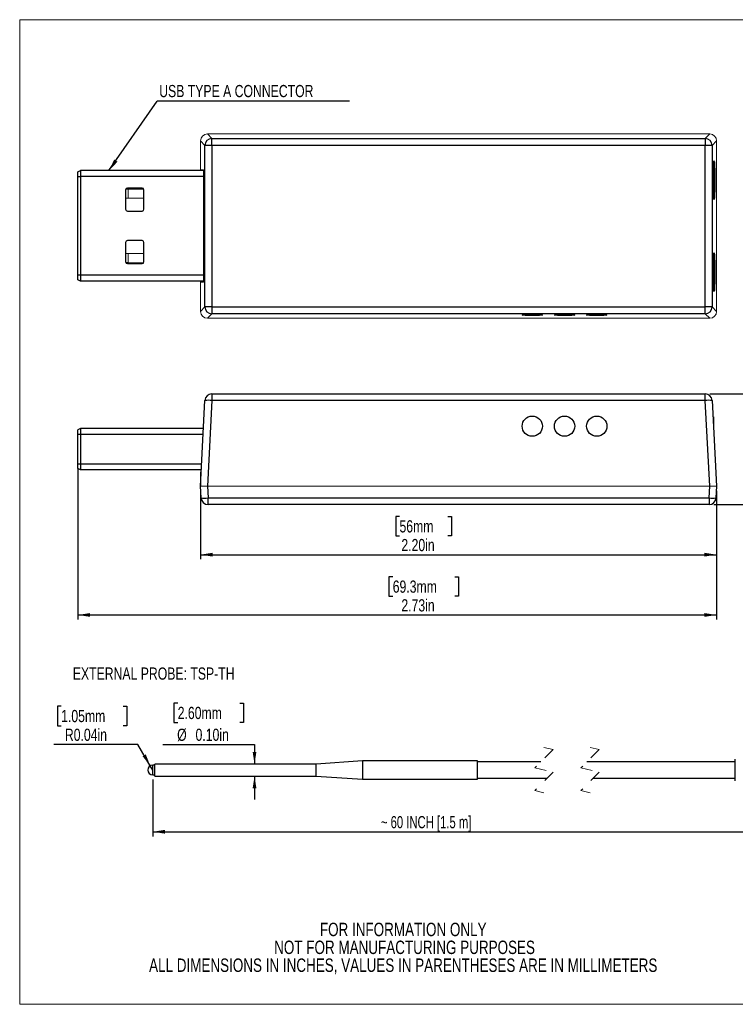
# Model space of a CAD drawing. Header units: inches. Extents: x 0.1 to 10.9, y 0 to 8.5.
# Tile 1 of 3: x 0.1 to 6.2, y 0 to 8.5. Entities that reach past the tile are written whole.
import ezdxf

# ---------------------------------------------------------------- set-up
doc = ezdxf.new("R2010")
doc.units = ezdxf.units.IN
doc.header["$MEASUREMENT"] = 0
doc.linetypes.add('HIDDEN', pattern=[0.075, 0.05, -0.025])
doc.layers.add('BESCHRIFTUNG', color=7, linetype='Continuous')
doc.styles.add('SLDTEXTSTYLE0', font='TXT', dxfattribs={"width": 0.75})
doc.styles.add('SLDTEXTSTYLE4', font='TXT', dxfattribs={"width": 0.691176})
doc.dimstyles.new('SLDDIMSTYLE0', dxfattribs={"dimtxt": 0.18, "dimasz": 0.104167, "dimexe": 0, "dimexo": 0.0625, "dimgap": 0, "dimtad": 0, "dimtih": 1, "dimtoh": 1, "dimdec": 0, "dimrnd": 1e-09, "dimzin": 0, "dimdsep": 46, "dimtxsty": 'Standard', "dimsah": 1, "dimcen": 0.09, "dimadec": 0, "dimazin": 0, "dimtfac": 0.104167, "dimtdec": 0, "dimtofl": 0, "dimtmove": 0, "dimatfit": 3, "dimfxl": 1, "dimfrac": 2, "dimtolj": 1, "dimtzin": 0, "dimarcsym": 0})
doc.dimstyles.new('SLDDIMSTYLE1', dxfattribs={"dimtxt": 0.104167, "dimasz": 0.104167, "dimexe": 0, "dimexo": 0.0625, "dimgap": 0.026042, "dimtad": 0, "dimtih": 1, "dimtoh": 1, "dimlfac": 0.5, "dimrnd": 1e-09, "dimdsep": 46, "dimtxsty": 'SLDTEXTSTYLE0', "dimsah": 1, "dimcen": 0.09, "dimadec": 0, "dimazin": 2, "dimtfac": 1, "dimtofl": 0, "dimtmove": 0, "dimatfit": 3, "dimfxl": 1, "dimfrac": 2, "dimtolj": 1, "dimtzin": 12, "dimarcsym": 0})
doc.dimstyles.new('SLDDIMSTYLE2', dxfattribs={"dimtxt": 0.104167, "dimasz": 0.104167, "dimexe": 0, "dimexo": 0.0625, "dimgap": 0.026042, "dimtad": 0, "dimtih": 1, "dimtoh": 1, "dimlfac": 0.5, "dimrnd": 1e-09, "dimzin": 4, "dimdsep": 46, "dimtxsty": 'SLDTEXTSTYLE0', "dimsah": 1, "dimcen": 0.09, "dimadec": 0, "dimazin": 1, "dimtfac": 1, "dimtofl": 0, "dimtmove": 0, "dimatfit": 3, "dimfxl": 1, "dimfrac": 2, "dimtolj": 1, "dimtzin": 12, "dimarcsym": 0})
doc.dimstyles.new('SLDDIMSTYLE3', dxfattribs={"dimtxt": 0.104167, "dimasz": 0.104167, "dimexe": 0, "dimexo": 0.0625, "dimgap": 0.026042, "dimtad": 0, "dimtih": 1, "dimtoh": 1, "dimlfac": 0.5, "dimrnd": 1e-09, "dimzin": 12, "dimdsep": 46, "dimtxsty": 'SLDTEXTSTYLE0', "dimsah": 1, "dimcen": 0.09, "dimadec": 0, "dimazin": 3, "dimtfac": 1, "dimtofl": 0, "dimtmove": 0, "dimatfit": 3, "dimfxl": 1, "dimfrac": 2, "dimtolj": 1, "dimtzin": 12, "dimarcsym": 0})
doc.dimstyles.new('SLDDIMSTYLE5', dxfattribs={"dimtxt": 0.104167, "dimasz": 0.104167, "dimexe": 0, "dimexo": 0.0625, "dimgap": 0.026042, "dimtad": 0, "dimtih": 1, "dimtoh": 1, "dimrnd": 1e-09, "dimzin": 0, "dimdsep": 46, "dimtxsty": 'SLDTEXTSTYLE0', "dimsah": 1, "dimcen": 0.09, "dimadec": 0, "dimazin": 0, "dimtfac": 1, "dimtmove": 0, "dimatfit": 0, "dimfxl": 1, "dimfrac": 2, "dimtolj": 1, "dimtzin": 12, "dimarcsym": 0})
doc.dimstyles.new('SLDDIMSTYLE6', dxfattribs={"dimtxt": 0.104167, "dimasz": 0.104167, "dimexe": 0, "dimexo": 0.0625, "dimgap": 0.026042, "dimtad": 0, "dimtih": 1, "dimtoh": 1, "dimrnd": 1e-09, "dimdsep": 46, "dimtxsty": 'SLDTEXTSTYLE0', "dimsah": 1, "dimcen": 0, "dimadec": 0, "dimazin": 2, "dimtfac": 1, "dimtofl": 0, "dimtmove": 0, "dimatfit": 3, "dimfxl": 1, "dimfrac": 2, "dimtolj": 1, "dimtzin": 12, "dimarcsym": 0})
doc.dimstyles.new('SLDDIMSTYLE7', dxfattribs={"dimtxt": 0.104167, "dimasz": 0.104167, "dimexe": 0, "dimexo": 0.0625, "dimgap": 0.026042, "dimtad": 0, "dimtih": 1, "dimtoh": 1, "dimrnd": 1e-09, "dimzin": 12, "dimdsep": 46, "dimtxsty": 'SLDTEXTSTYLE0', "dimsah": 1, "dimcen": 0.09, "dimadec": 0, "dimazin": 3, "dimtfac": 1, "dimtofl": 0, "dimtmove": 0, "dimatfit": 3, "dimfxl": 1, "dimfrac": 2, "dimtolj": 1, "dimtzin": 12, "dimarcsym": 0})

# ---------------------------------------------------------------- blocks, each defined once
blk = doc.blocks.new('SW_NOTE_0')
at = {"layer": 'BESCHRIFTUNG', "color": 0}
blk.add_line((1.6427, 0), (0, 0), dxfattribs=at)
at = {"layer": 'BESCHRIFTUNG', "color": 0, "insert": (0.0173, 0.138), "char_height": 0.104167, "attachment_point": 1, "style": 'SLDTEXTSTYLE0'}
blk.add_mtext('USB TYPE A CONNECTOR', dxfattribs=at)
blk = doc.blocks.new('_D')
at = {"layer": 'BESCHRIFTUNG', "color": 7}
for p, q in [((5.9582, 5.2521), (6.6854, 5.2521)), ((6.646, 5.2521), (6.646, 4.9899)), ((6.4389, 4.9687), (6.4072, 4.9687)), ((6.4072, 4.9687), (6.4072, 4.8032)), ((6.8532, 4.9687), (6.8849, 4.9687)), ((6.8849, 4.9687), (6.8849, 4.8032)), ((6.4072, 4.8032), (6.4389, 4.8032)), ((6.8849, 4.8032), (6.8532, 4.8032)), ((6.646, 4.3072), (6.646, 4.6432)), ((5.9912, 4.3072), (6.6854, 4.3072))]:
    blk.add_line(p, q, dxfattribs=at)
for points in [[(6.646, 5.2521), (6.63, 5.1479), (6.6621, 5.1479)], [(6.646, 4.3072), (6.6621, 4.4114), (6.63, 4.4114)]]:
    blk.add_solid(points, dxfattribs=at)
at = {"layer": 'BESCHRIFTUNG', "color": 7, "char_height": 0.10417, "attachment_point": 1, "style": 'SLDTEXTSTYLE0'}
for s, insert in [('12mm', (6.4389, 4.9375)), ('0.47in', (6.4552, 4.7775))]:
    blk.add_mtext(s, dxfattribs=dict(at, insert=insert))
blk = doc.blocks.new('_D_1')
at = {"layer": 'BESCHRIFTUNG', "color": 7}
for p, q in [((1.6067, 4.4253), (1.6067, 3.839)), ((6.0161, 4.4253), (6.0161, 3.839)), ((3.3066, 4.2039), (3.2749, 4.2039)), ((3.2749, 4.2039), (3.2749, 4.0384)), ((3.7209, 4.2039), (3.7526, 4.2039)), ((3.7526, 4.2039), (3.7526, 4.0384)), ((3.2749, 4.0384), (3.3066, 4.0384)), ((3.7526, 4.0384), (3.7209, 4.0384)), ((1.6067, 3.8784), (6.0161, 3.8784))]:
    blk.add_line(p, q, dxfattribs=at)
for points in [[(1.6067, 3.8784), (1.7108, 3.8623), (1.7108, 3.8944)], [(6.0161, 3.8784), (5.9119, 3.8944), (5.9119, 3.8623)]]:
    blk.add_solid(points, dxfattribs=at)
at = {"layer": 'BESCHRIFTUNG', "color": 7, "char_height": 0.10417, "attachment_point": 1, "style": 'SLDTEXTSTYLE0'}
for s, insert in [('56mm', (3.3066, 4.1726)), ('2.20in', (3.3229, 4.0126))]:
    blk.add_mtext(s, dxfattribs=dict(at, insert=insert))
blk = doc.blocks.new('_D_2')
at = {"layer": 'BESCHRIFTUNG', "color": 7}
for p, q in [((0.5599, 4.6135), (0.5599, 3.3238)), ((6.0161, 4.4253), (6.0161, 3.3238)), ((3.2489, 3.6887), (3.2172, 3.6887)), ((3.2172, 3.6887), (3.2172, 3.5232)), ((3.7786, 3.6887), (3.8103, 3.6887)), ((3.8103, 3.6887), (3.8103, 3.5232)), ((3.2172, 3.5232), (3.2489, 3.5232)), ((3.8103, 3.5232), (3.7786, 3.5232)), ((0.5599, 3.3632), (6.0161, 3.3632))]:
    blk.add_line(p, q, dxfattribs=at)
for points in [[(0.5599, 3.3632), (0.6641, 3.3471), (0.6641, 3.3792)], [(6.0161, 3.3632), (5.9119, 3.3792), (5.9119, 3.3471)]]:
    blk.add_solid(points, dxfattribs=at)
at = {"layer": 'BESCHRIFTUNG', "color": 7, "char_height": 0.10417, "attachment_point": 1, "style": 'SLDTEXTSTYLE0'}
for s, insert in [('69.3mm', (3.2489, 3.6575)), ('2.73in', (3.3229, 3.4974))]:
    blk.add_mtext(s, dxfattribs=dict(at, insert=insert))
blk = doc.blocks.new('_D_6')
at = {"layer": 'BESCHRIFTUNG', "color": 7}
for p, q in [((1.4119, 2.609), (1.3802, 2.609)), ((1.3802, 2.609), (1.3802, 2.4435)), ((1.9416, 2.609), (1.9733, 2.609)), ((1.9733, 2.609), (1.9733, 2.4435)), ((1.3802, 2.4435), (1.4119, 2.4435)), ((1.9733, 2.4435), (1.9416, 2.4435)), ((1.2851, 2.2569), (2.0684, 2.2569)), ((2.0684, 2.2569), (2.0684, 2.089)), ((2.0684, 1.9866), (2.0684, 1.7863))]:
    blk.add_line(p, q, dxfattribs=at)
for points in [[(2.0684, 2.089), (2.0844, 2.1931), (2.0524, 2.1931)], [(2.0684, 1.9866), (2.0524, 1.8824), (2.0844, 1.8824)]]:
    blk.add_solid(points, dxfattribs=at)
at = {"layer": 'BESCHRIFTUNG', "color": 7, "char_height": 0.10417, "attachment_point": 1, "style": 'SLDTEXTSTYLE0'}
for s, insert in [('2.60mm', (1.4119, 2.5778)), ('%%c', (1.4073, 2.3912)), ('0.10in', (1.5645, 2.3912))]:
    blk.add_mtext(s, dxfattribs=dict(at, insert=insert))
blk = doc.blocks.new('_D_7')
at = {"layer": 'BESCHRIFTUNG', "color": 7}
for p, q in [((0.4162, 2.5824), (0.3845, 2.5824)), ((0.3845, 2.5824), (0.3845, 2.4169)), ((0.9459, 2.5824), (0.9776, 2.5824)), ((0.9776, 2.5824), (0.9776, 2.4169)), ((0.3845, 2.4169), (0.4162, 2.4169)), ((0.9776, 2.4169), (0.9459, 2.4169)), ((1.0718, 2.2569), (0.3529, 2.2569)), ((1.1776, 2.0736), (1.0718, 2.2569)), ((1.1983, 2.0378), (1.1776, 2.0736))]:
    blk.add_line(p, q, dxfattribs=at)
blk.add_solid([(1.1776, 2.0736), (1.1394, 2.1718), (1.1117, 2.1558)], dxfattribs=at)
at = {"layer": 'BESCHRIFTUNG', "color": 7, "char_height": 0.10417, "attachment_point": 1, "style": 'SLDTEXTSTYLE0'}
for s, insert in [('1.05mm', (0.4162, 2.5512)), ('R0.04in', (0.4481, 2.3912))]:
    blk.add_mtext(s, dxfattribs=dict(at, insert=insert))
blk = doc.blocks.new('_D_8')
at = {"layer": 'BESCHRIFTUNG', "color": 7}
for p, q in [((1.1983, 1.9571), (1.1983, 1.4708)), ((7.4908, 1.9787), (7.4908, 1.4708)), ((1.1983, 1.5102), (7.4908, 1.5102))]:
    blk.add_line(p, q, dxfattribs=at)
for points in [[(1.1983, 1.5102), (1.3025, 1.4942), (1.3025, 1.5262)], [(7.4908, 1.5102), (7.3866, 1.5262), (7.3866, 1.4942)]]:
    blk.add_solid(points, dxfattribs=at)
at = {"layer": 'BESCHRIFTUNG', "color": 7, "insert": (3.1479, 1.6445), "char_height": 0.104167, "attachment_point": 1, "style": 'SLDTEXTSTYLE4'}
blk.add_mtext('~ 60 INCH [1.5 m]', dxfattribs=at)

msp = doc.modelspace()

# ---------------------------------------------------------------- linework, layer by layer
at = {"color": 7, "linetype": 'Continuous', "lineweight": 18}
for p, q in [((0.0622, 8.4506), (10.9445, 8.4506)), ((0.0622, 8.4506), (0.0622, 0.0356)), ((10.9445, 0.0356), (0.0622, 0.0356))]:
    msp.add_line(p, q, dxfattribs=at)
at = {"color": 144, "linetype": 'Continuous', "lineweight": 18}
for p, q in [((1.6067, 7.1667), (1.6067, 7.4148)), ((1.6656, 7.4738), (5.9571, 7.4738)), ((6.0161, 7.4148), (6.0161, 5.9579)), ((0.989, 7.0026), (0.9679, 7.0026)), ((1.1216, 7.0034), (0.9683, 7.0034)), ((0.989, 7.0026), (0.989, 6.9255)), ((1.122, 7.0026), (0.989, 7.0026)), ((0.989, 6.9255), (0.9662, 6.9255)), ((0.9662, 6.9247), (1.1237, 6.9247)), ((1.1237, 6.4522), (0.9662, 6.4522)), ((0.989, 6.4514), (0.9662, 6.4514)), ((1.1237, 6.4514), (0.989, 6.4514)), ((0.989, 6.3743), (0.989, 6.4514)), ((0.989, 6.3743), (0.9679, 6.3743)), ((0.9683, 6.3735), (1.1216, 6.3735)), ((1.6067, 5.9579), (1.6067, 6.2061)), ((5.9571, 5.899), (1.6656, 5.899)), ((1.6067, 4.4647), (1.6656, 4.4647)), ((1.6656, 4.4647), (1.6067, 4.4647)), ((5.9571, 4.4647), (1.6656, 4.4647)), ((5.9571, 4.4647), (6.0161, 4.4647)), ((6.0161, 4.4647), (5.9571, 4.4647))]:
    msp.add_line(p, q, dxfattribs=at)
at = {"color": 7, "linetype": 'Continuous', "lineweight": 25}
for p, q in [((1.645, 7.3765), (1.6067, 7.4148)), ((1.6656, 7.4738), (1.704, 7.4354)), ((1.704, 7.3765), (1.704, 7.4354)), ((1.704, 7.4354), (5.9188, 7.4354)), ((5.9188, 7.4354), (5.9571, 7.4738)), ((5.9188, 7.4354), (5.9188, 7.3765)), ((6.0161, 7.4148), (5.9778, 7.3765)), ((1.704, 7.3765), (1.645, 7.3765)), ((1.645, 5.9963), (1.645, 7.3765)), ((5.9188, 7.3765), (1.704, 7.3765)), ((1.704, 7.3765), (1.704, 5.9963)), ((5.9778, 7.3765), (5.9188, 7.3765)), ((5.9188, 5.9963), (5.9188, 7.3765)), ((5.9778, 7.3765), (5.9778, 5.9963)), ((0.5599, 7.1491), (0.5803, 7.1609)), ((0.5803, 7.1609), (0.5803, 7.1105)), ((1.6327, 7.1609), (0.5803, 7.1609)), ((1.6067, 7.1667), (1.6067, 7.1609)), ((1.6128, 7.1667), (1.6327, 7.1667)), ((1.6327, 7.1667), (1.6327, 6.2061)), ((5.989, 7.2227), (5.989, 6.9375)), ((0.5599, 7.1105), (0.5599, 7.1491)), ((0.5599, 7.1105), (0.5803, 7.1105)), ((0.5599, 6.2664), (0.5599, 7.1105)), ((0.5803, 7.1105), (0.5803, 6.2664)), ((1.6327, 7.1105), (0.5803, 7.1105)), ((0.9662, 6.9955), (0.9662, 6.8302)), ((1.1079, 7.0113), (0.9819, 7.0113)), ((1.1237, 6.8302), (1.1237, 6.9955)), ((0.9819, 6.8144), (1.1079, 6.8144)), ((0.9662, 6.5467), (0.9662, 6.3814)), ((1.1079, 6.5625), (0.9819, 6.5625)), ((1.1237, 6.3814), (1.1237, 6.5467)), ((5.989, 6.4353), (5.989, 6.1501)), ((0.9819, 6.3656), (1.1079, 6.3656)), ((0.5803, 6.2664), (0.5599, 6.2664)), ((0.5599, 6.2278), (0.5599, 6.2664)), ((0.5803, 6.216), (0.5599, 6.2278)), ((0.5803, 6.2664), (0.5803, 6.216)), ((1.6327, 6.2664), (0.5803, 6.2664)), ((1.6327, 6.216), (0.5803, 6.216)), ((1.6067, 6.216), (1.6067, 6.2061)), ((1.6327, 6.2061), (1.6128, 6.2061)), ((1.6067, 5.9579), (1.645, 5.9963)), ((1.704, 5.9963), (1.645, 5.9963)), ((1.704, 5.9963), (5.9188, 5.9963)), ((1.704, 5.9963), (1.704, 5.9373)), ((5.9778, 5.9963), (5.9188, 5.9963)), ((5.9188, 5.9373), (5.9188, 5.9963)), ((5.9778, 5.9963), (6.0161, 5.9579)), ((1.704, 5.9373), (1.6656, 5.899)), ((5.9188, 5.9373), (1.704, 5.9373)), ((5.9571, 5.899), (5.9188, 5.9373)), ((1.704, 5.2521), (5.9188, 5.2521)), ((1.704, 5.2521), (1.704, 5.1961)), ((5.9188, 5.1961), (5.9188, 5.2521)), ((1.6067, 4.4647), (1.645, 5.1961)), ((1.704, 5.1961), (1.6656, 4.4647)), ((5.9188, 5.1961), (1.704, 5.1961)), ((5.9571, 4.4647), (5.9188, 5.1961)), ((5.9778, 5.1961), (6.0161, 4.4647)), ((5.989, 5.0552), (5.9852, 5.0552)), ((5.989, 5.0552), (5.989, 4.9815)), ((0.5803, 4.9568), (0.5599, 4.945)), ((0.5599, 4.9064), (0.5599, 4.945)), ((0.5599, 4.6529), (0.5599, 4.9064)), ((0.5803, 4.9064), (0.5599, 4.9064)), ((0.5803, 4.9568), (0.5803, 4.9064)), ((1.6324, 4.9568), (0.5803, 4.9568)), ((0.5803, 4.9064), (0.5803, 4.6529)), ((1.6298, 4.9064), (0.5803, 4.9064)), ((0.5803, 4.6529), (0.5599, 4.6529)), ((0.5599, 4.6143), (0.5599, 4.6529)), ((0.5803, 4.6529), (0.5803, 4.6025)), ((1.6165, 4.6529), (0.5803, 4.6529)), ((0.5803, 4.6025), (0.5599, 4.6143)), ((1.6139, 4.6025), (0.5803, 4.6025)), ((1.6067, 4.5828), (1.6067, 4.4647)), ((1.6067, 4.5828), (1.6128, 4.5828)), ((1.612, 4.3632), (1.6067, 4.4647)), ((1.6656, 4.4647), (1.671, 4.3632)), ((5.9518, 4.3632), (5.9571, 4.4647)), ((6.0161, 4.4647), (6.0108, 4.3632)), ((1.671, 4.3632), (5.9518, 4.3632)), ((1.671, 4.3072), (1.671, 4.3632)), ((5.9518, 4.3072), (1.671, 4.3072)), ((5.9518, 4.3632), (5.9518, 4.3072)), ((2.9896, 2.1165), (2.5959, 2.089)), ((3.9739, 2.1165), (2.9896, 2.1165)), ((2.9896, 2.1165), (2.9896, 2.0378)), ((3.9739, 2.0378), (3.9739, 2.1165)), ((4.513, 2.1067), (3.9739, 2.1067)), ((6.1758, 2.1067), (4.9067, 2.1067)), ((6.1758, 2.0378), (6.1758, 2.13)), ((1.218, 2.0791), (1.1983, 2.0791)), ((1.1983, 2.0378), (1.1983, 2.0791)), ((1.1983, 1.9964), (1.1983, 2.0378)), ((2.5959, 2.089), (1.218, 2.089)), ((1.218, 2.0378), (1.218, 2.089)), ((1.218, 1.9866), (1.218, 2.0378)), ((2.5959, 2.0378), (2.5959, 2.089)), ((2.5959, 1.9866), (2.5959, 2.0378)), ((2.9896, 2.0378), (2.9896, 1.959)), ((3.9739, 1.959), (3.9739, 2.0378)), ((6.1758, 1.9456), (6.1758, 2.0378)), ((1.1983, 1.9964), (1.218, 1.9964)), ((1.218, 1.9866), (2.5959, 1.9866)), ((2.5959, 1.9866), (2.9896, 1.959)), ((2.9896, 1.959), (3.9739, 1.959)), ((3.9739, 1.9689), (4.5691, 1.9689)), ((4.9628, 1.9689), (6.1758, 1.9689))]:
    msp.add_line(p, q, dxfattribs=at)
at = {"color": 7, "linetype": 'HIDDEN', "lineweight": 18}
for p, q in [((4.6198, 2.2135), (4.4623, 2.056)), ((4.5411, 2.2317), (4.6198, 2.2135)), ((5.0135, 2.2135), (4.856, 2.056)), ((4.9348, 2.2317), (5.0135, 2.2135)), ((4.4623, 2.056), (4.6198, 2.0196)), ((4.856, 2.056), (5.0135, 2.0196)), ((4.6198, 2.0196), (4.4623, 1.8621)), ((5.0135, 2.0196), (4.856, 1.8621)), ((4.4623, 1.8621), (4.5411, 1.8439)), ((4.856, 1.8621), (4.9348, 1.8439))]:
    msp.add_line(p, q, dxfattribs=at)
at = {"color": 7, "linetype": 'Continuous', "lineweight": 25}
for centre in [(4.4413, 4.9765), (4.7169, 4.9765), (4.9925, 4.9765)]:
    msp.add_circle(centre, 0.0866, dxfattribs=at)
for centre, radius, start, end in [((1.7042, 7.3763), 0.0592, 90.1836, 179.8164), ((5.9186, 7.3763), 0.0592, 0.1836, 89.8164), ((0.9819, 6.9955), 0.0157, 90, 180), ((1.1079, 6.9955), 0.0157, 0, 90), ((0.9819, 6.8302), 0.0157, 180, 270), ((1.1079, 6.8302), 0.0157, 270, 0), ((0.9819, 6.5467), 0.0157, 90, 180), ((1.1079, 6.5467), 0.0157, 0, 90), ((0.9819, 6.3814), 0.0157, 180, 270), ((1.1079, 6.3814), 0.0157, 270, 0), ((1.7042, 5.9965), 0.0592, 180.1836, 269.8164), ((5.9186, 5.9965), 0.0592, 270.1836, 359.8164), ((1.704, 5.193), 0.0591, 90, 177), ((5.9188, 5.193), 0.0591, 3, 90), ((1.6745, 4.9135), 0.2841, 84.04331, 95.95669), ((5.9483, 4.9135), 0.2841, 84.04331, 95.95669), ((1.6415, 4.6458), 0.2841, 264.04331, 275.95669), ((1.671, 4.3662), 0.0591, 183, 270), ((5.9813, 4.6458), 0.2841, 264.04331, 275.95669), ((5.9518, 4.3662), 0.0591, 270, 357), ((1.1983, 2.0378), 0.0413, 90.00025, 269.99975)]:
    msp.add_arc(centre, radius, start, end, dxfattribs=at)
at = {"color": 144, "linetype": 'Continuous', "lineweight": 18}
for centre, major_axis in [((1.6658, 7.4146), (-0.0419, 0.0419)), ((1.6658, 7.4146), (-0.0419, 0.0419)), ((5.957, 7.4146), (0.0419, 0.0419)), ((5.957, 7.4146), (0.0419, 0.0419)), ((1.6658, 5.9581), (-0.0419, -0.0419)), ((1.6658, 5.9581), (-0.0419, -0.0419)), ((5.957, 5.9581), (0.0419, -0.0419)), ((5.957, 5.9581), (0.0419, -0.0419))]:
    msp.add_ellipse(centre, major_axis=major_axis, ratio=0.997265, start_param=5.499157, end_param=7.067214, dxfattribs=at)
at = {"color": 7, "linetype": 'Continuous', "lineweight": 25}
for centre, major_axis in [((5.9934, 7.0801), (0, 0.1654)), ((5.9934, 6.2927), (0, 0.1654)), ((4.4413, 5.9258), (0.0866, 0)), ((4.7169, 5.9258), (0.0866, 0)), ((4.9925, 5.9258), (0.0866, 0))]:
    msp.add_ellipse(centre, major_axis=major_axis, ratio=0.052408, dxfattribs=at)

# ---------------------------------------------------------------- block references
at = {"layer": 'BESCHRIFTUNG', "color": 7}
msp.add_blockref('SW_NOTE_0', (1.2369, 7.7548), dxfattribs=at)

# ---------------------------------------------------------------- texts
at = {"color": 7, "linetype": 'Continuous', "lineweight": 0, "char_height": 0.114583, "attachment_point": 2, "style": 'SLDTEXTSTYLE0'}
for s, insert in [('FOR INFORMATION ONLY', (3.3386, 0.7326)), ('NOT FOR MANUFACTURING PURPOSES', (3.3503, 0.5798)), ('ALL DIMENSIONS IN INCHES, VALUES IN PARENTHESES ARE IN MILLIMETERS', (3.3389, 0.4271))]:
    msp.add_mtext(s, dxfattribs=dict(at, insert=insert))
at = {"layer": 'BESCHRIFTUNG', "color": 7, "insert": (0.5159, 2.9143), "char_height": 0.104167, "attachment_point": 1, "style": 'SLDTEXTSTYLE0'}
msp.add_mtext('EXTERNAL PROBE: TSP-TH', dxfattribs=at)

# ---------------------------------------------------------------- dimensions: what is measured, and where the dimension line sits
at = {"layer": 'BESCHRIFTUNG', "color": 7}
dim = msp.add_linear_dim(base=(6.646, 4.3072), p1=(5.9188, 5.2521), p2=(5.9518, 4.3072), angle=90, dimstyle='SLDDIMSTYLE1', dxfattribs=at)
dim.commit()
dim.dimension.update_dxf_attribs({"geometry": '_D', "text_midpoint": (6.646, 4.8165), "dimtype": 160})
for base, p1, dimstyle, picture, middle in [((6.0161, 3.5365), (0.5599, 4.6529), 'SLDDIMSTYLE3', '_D_2', (3.5137, 3.5365)), ((6.0161, 4.0517), (1.6067, 4.4647), 'SLDDIMSTYLE2', '_D_1', (3.5137, 4.0517))]:
    dim = msp.add_linear_dim(base=base, p1=p1, p2=(6.0161, 4.4647), dimstyle=dimstyle, dxfattribs=at)
    dim.commit()
    dim.dimension.update_dxf_attribs({"geometry": picture, "text_midpoint": middle, "dimtype": 160})
dim = msp.add_linear_dim(base=(2.0684, 2.089), p1=(2.5959, 1.9866), p2=(2.5959, 2.089), angle=90, text='%%c<>', dimstyle='SLDDIMSTYLE5', dxfattribs=at)
dim.commit()
dim.dimension.update_dxf_attribs({"geometry": '_D_6', "text_midpoint": (2.0684, 2.4435), "dimtype": 160})
dim = msp.add_radius_dim(center=(1.1983, 2.0378), mpoint=(1.1776, 2.0736), dimstyle='SLDDIMSTYLE6', dxfattribs=at)
dim.commit()
dim.dimension.update_dxf_attribs({"geometry": '_D_7', "text_midpoint": (0.6811, 2.4302), "dimtype": 164})
dim = msp.add_linear_dim(base=(7.4908, 1.593), p1=(1.1983, 1.9964), p2=(7.4908, 2.0181), text='~ 60 INCH [1.5 m]', dimstyle='SLDDIMSTYLE7', dxfattribs=at)
dim.commit()
dim.dimension.update_dxf_attribs({"geometry": '_D_8', "text_midpoint": (3.7247, 1.593), "dimtype": 160})

# ---------------------------------------------------------------- leaders
msp.add_leader([(0.8247, 7.1609), (1.2369, 7.7548)], dimstyle='SLDDIMSTYLE0', dxfattribs=at)

doc.saveas('drawing.dxf')
